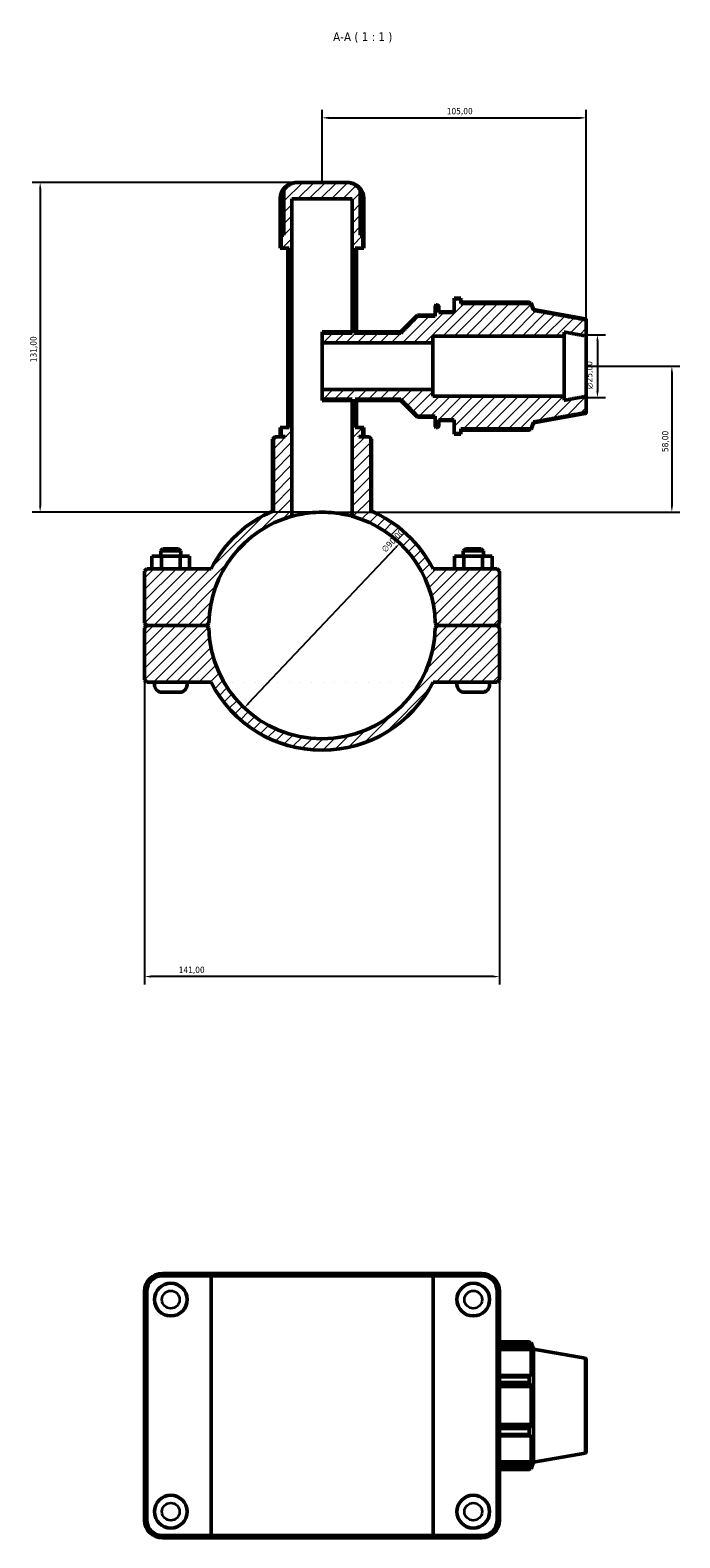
# Model space of a CAD drawing. Header units: millimetres. Extents: x 0 to 904, y -20 to 1297.
# Tile 5 of 5: x 293 to 551, y 699 to 1297. Entities that reach past the tile are written whole.
import ezdxf

# ---------------------------------------------------------------- set-up
doc = ezdxf.new("R2010")
doc.units = ezdxf.units.MM
for name, color, linetype, lineweight in [('Dimension (ISO)', 7, 'Continuous', 25), ('Hatch (ISO)', 7, 'Continuous', 18), ('Symbol (ISO)', 7, 'Continuous', 25), ('Visible (ISO)', 7, 'Continuous', 50), ('Visible Narrow (ISO)', 7, 'Continuous', 35)]:
    doc.layers.add(name, color=color, linetype=linetype, lineweight=lineweight)
doc.styles.add('Label Text (ISO)', font='tahoma.ttf')
doc.styles.add('Note Text (ISO)', font='tahoma.ttf')
doc.dimstyles.new('Default (ISO)', dxfattribs={"dimtxt": 2.5, "dimasz": 2.5, "dimexe": 3.175, "dimexo": 0, "dimgap": 0.762, "dimtad": 1, "dimrnd": 1e-08, "dimzin": 0, "dimtxsty": 'Note Text (ISO)', "dimcen": 0.09, "dimdle": 10, "dimclrd": 256, "dimclre": 256, "dimclrt": 256, "dimazin": 0, "dimtfac": 1.40208, "dimtmove": 0, "dimatfit": 3, "dimfxl": 1, "dimtolj": 1, "dimtzin": 0, "dimlwd": -1, "dimlwe": -1, "dimarcsym": 0})

# ---------------------------------------------------------------- blocks, each defined once
blk = doc.blocks.new('*D7')
at = {"layer": 'Defpoints', "color": 0, "transparency": 16777216}
for p in [(399.88, 1236.79), (297.28, 1105.79), (409.31, 1105.79)]:
    blk.add_point(p, dxfattribs=at)
at = {"layer": 'Dimension (ISO)', "transparency": 16777216}
for p, q in [((399.88, 1236.79), (294.11, 1236.79)), ((297.28, 1234.29), (297.28, 1108.29)), ((409.31, 1105.79), (294.11, 1105.79))]:
    blk.add_line(p, q, dxfattribs=at)
for points in [[(296.86, 1234.29), (297.7, 1234.29), (297.28, 1236.79)], [(296.86, 1108.29), (297.7, 1108.29), (297.28, 1105.79)]]:
    blk.add_solid(points, dxfattribs=at)
at = {"layer": 'Dimension (ISO)', "color": 232, "true_color": 0xca0064, "transparency": 16777216, "insert": (293.35, 1165.34), "char_height": 2.5, "attachment_point": 1, "rotation": 90, "style": 'Note Text (ISO)'}
blk.add_mtext('\\A1;131,00', dxfattribs=at)
blk = doc.blocks.new('*D8')
at = {"layer": 'Defpoints', "color": 0, "transparency": 16777216}
for p in [(514.28, 1176.29), (514.28, 1151.29), (518.71, 1151.29)]:
    blk.add_point(p, dxfattribs=at)
at = {"layer": 'Dimension (ISO)', "transparency": 16777216}
for p, q in [((514.28, 1176.29), (521.88, 1176.29)), ((518.71, 1173.79), (518.71, 1153.79)), ((514.28, 1151.29), (521.88, 1151.29))]:
    blk.add_line(p, q, dxfattribs=at)
for points in [[(518.29, 1173.79), (519.13, 1173.79), (518.71, 1176.29)], [(518.29, 1153.79), (519.13, 1153.79), (518.71, 1151.29)]]:
    blk.add_solid(points, dxfattribs=at)
at = {"layer": 'Dimension (ISO)', "color": 232, "true_color": 0xca0064, "transparency": 16777216, "insert": (514.19, 1154.74), "char_height": 2.5, "attachment_point": 1, "rotation": 90, "style": 'Note Text (ISO)'}
blk.add_mtext('\\A1;\\fAIGDT|b0|i0;\\H2.5000;\\ln\\fTahoma|b0|i0;\\H2.5000;25,00', dxfattribs=at)
blk = doc.blocks.new('*D9')
at = {"layer": 'Defpoints', "color": 0, "transparency": 16777216}
for p in [(440.19, 1093.5), (378.38, 1028.08)]:
    blk.add_point(p, dxfattribs=at)
at = {"layer": 'Dimension (ISO)', "transparency": 16777216}
blk.add_line((380.09, 1029.9), (438.47, 1091.68), dxfattribs=at)
for points in [[(438.17, 1091.97), (438.77, 1091.4), (440.19, 1093.5)], [(379.79, 1030.19), (380.4, 1029.61), (378.38, 1028.08)]]:
    blk.add_solid(points, dxfattribs=at)
at = {"layer": 'Dimension (ISO)', "color": 232, "true_color": 0xca0064, "transparency": 16777216, "insert": (432.68, 1091.35), "char_height": 2.5, "attachment_point": 1, "rotation": 46.62502, "style": 'Note Text (ISO)'}
blk.add_mtext('\\A1;∅90,00', dxfattribs=at)
blk = doc.blocks.new('*D10')
at = {"layer": 'Defpoints', "color": 0, "transparency": 16777216}
for p in [(514.28, 1163.79), (409.31, 1105.79), (548.28, 1105.79)]:
    blk.add_point(p, dxfattribs=at)
at = {"layer": 'Dimension (ISO)', "transparency": 16777216}
for p, q in [((514.28, 1163.79), (551.46, 1163.79)), ((548.28, 1161.29), (548.28, 1108.29)), ((409.31, 1105.79), (551.46, 1105.79))]:
    blk.add_line(p, q, dxfattribs=at)
for points in [[(547.86, 1161.29), (548.7, 1161.29), (548.28, 1163.79)], [(547.86, 1108.29), (548.7, 1108.29), (548.28, 1105.79)]]:
    blk.add_solid(points, dxfattribs=at)
at = {"layer": 'Dimension (ISO)', "color": 232, "true_color": 0xca0064, "transparency": 16777216, "insert": (544.34, 1129.69), "char_height": 2.5, "attachment_point": 1, "rotation": 90, "style": 'Note Text (ISO)'}
blk.add_mtext('\\A1;58,00', dxfattribs=at)
blk = doc.blocks.new('*D11')
at = {"layer": 'Defpoints', "color": 0, "transparency": 16777216}
for p in [(514.28, 1262.4), (409.28, 1236.79), (514.28, 1176.29)]:
    blk.add_point(p, dxfattribs=at)
at = {"layer": 'Dimension (ISO)', "transparency": 16777216}
for p, q in [((409.28, 1236.79), (409.28, 1265.58)), ((514.28, 1176.29), (514.28, 1265.58)), ((411.78, 1262.4), (511.78, 1262.4))]:
    blk.add_line(p, q, dxfattribs=at)
for points in [[(411.78, 1262.82), (411.78, 1261.99), (409.28, 1262.4)], [(511.78, 1262.82), (511.78, 1261.99), (514.28, 1262.4)]]:
    blk.add_solid(points, dxfattribs=at)
at = {"layer": 'Dimension (ISO)', "color": 232, "true_color": 0xca0064, "transparency": 16777216, "insert": (458.83, 1266.34), "char_height": 2.5, "attachment_point": 1, "style": 'Note Text (ISO)'}
blk.add_mtext('\\A1;105,00', dxfattribs=at)
blk = doc.blocks.new('*D12')
at = {"layer": 'Defpoints', "color": 0, "transparency": 16777216}
for p in [(338.78, 1061.74), (479.78, 1061.74), (338.78, 921.39)]:
    blk.add_point(p, dxfattribs=at)
at = {"layer": 'Dimension (ISO)', "transparency": 16777216}
for p, q in [((338.78, 1061.74), (338.78, 918.22)), ((479.78, 1061.74), (479.78, 918.22)), ((477.28, 921.39), (341.28, 921.39))]:
    blk.add_line(p, q, dxfattribs=at)
for points in [[(341.28, 921.81), (341.28, 920.98), (338.78, 921.39)], [(477.28, 921.81), (477.28, 920.98), (479.78, 921.39)]]:
    blk.add_solid(points, dxfattribs=at)
at = {"layer": 'Dimension (ISO)', "color": 232, "true_color": 0xca0064, "transparency": 16777216, "insert": (352.33, 925.33), "char_height": 2.5, "attachment_point": 1, "style": 'Note Text (ISO)'}
blk.add_mtext('\\A1;141,00', dxfattribs=at)

msp = doc.modelspace()

# ---------------------------------------------------------------- hatches: boundary and pattern name
at = {"layer": 'Hatch (ISO)'}
h = msp.add_hatch(dxfattribs=at)
h.set_pattern_fill('ANSI31', color=256, scale=25.4, style=0)
h.set_pattern_definition([(45, (0, 0), (-2.245064, 2.245064), [])])
edge = h.paths.add_edge_path()
edge.add_ellipse((409.281, 1060.793), major_axis=(44.99, -0.95), ratio=1, start_angle=182.419193, end_angle=360)
edge.add_line((454.271, 1059.843), (455.181, 1060.743))
edge.add_line((455.181, 1060.743), (478.881, 1060.743))
edge.add_line((478.881, 1060.743), (479.781, 1059.843))
edge.add_line((479.781, 1059.843), (479.781, 1039.193))
edge.add_line((479.781, 1039.193), (478.881, 1038.293))
edge.add_line((478.881, 1038.293), (453.372, 1038.293))
edge.add_ellipse((409.281, 1060.793), major_axis=(-44.091, -22.5), ratio=1, start_angle=0, end_angle=125.928616, ccw=False)
edge.add_line((365.19, 1038.293), (339.681, 1038.293))
edge.add_line((339.681, 1038.293), (338.781, 1039.193))
edge.add_line((338.781, 1039.193), (338.781, 1059.843))
edge.add_line((338.781, 1059.843), (339.681, 1060.743))
edge.add_line((339.681, 1060.743), (363.381, 1060.743))
edge.add_line((363.381, 1060.743), (364.291, 1059.843))
edge = h.paths.add_edge_path()
edge.add_spline(control_points=[(428.617, 1134.893), (428.147, 1135.354), (427.699, 1135.793)], knot_values=[0, 0, 0, 0.1285065, 0.1285065, 0.1285065], weights=[1, 1.0002843, 1], degree=2, periodic=0)
edge.add_line((427.699, 1135.793), (423.964, 1135.793))
edge.add_line((423.964, 1135.793), (423.964, 1135.893))
edge.add_line((423.964, 1135.893), (425.522, 1135.893))
edge.add_line((425.522, 1135.893), (425.522, 1139.393))
edge.add_line((425.522, 1139.393), (422.396, 1139.393))
edge.add_line((422.396, 1139.393), (422.396, 1150.678))
edge.add_line((422.396, 1150.678), (440.562, 1150.678))
edge.add_spline(control_points=[(440.562, 1150.678), (443.191, 1147.946), (447.181, 1143.886)], knot_values=[0, 0, 0, 0.9483428, 0.9483428, 0.9483428], weights=[1, 1.0207162, 1], degree=2, periodic=0)
edge.add_line((447.181, 1143.886), (454.181, 1143.886))
edge.add_line((454.181, 1143.886), (454.181, 1140.284))
edge.add_spline(control_points=[(454.181, 1140.284), (454.181, 1140.222), (454.196, 1140.148), (454.243, 1140.032), (454.285, 1139.97), (454.372, 1139.882), (454.434, 1139.84), (454.547, 1139.793), (454.62, 1139.778), (454.681, 1139.778)], knot_values=[-0.0745001, -0.0745001, -0.0745001, -0.0745001, -0.0556868, -0.0556868, -0.0369944, -0.0369944, -0.0184412, -0.0184412, 0, 0, 0, 0], degree=3, periodic=0)
edge.add_line((454.681, 1139.778), (455.181, 1139.778))
edge.add_spline(control_points=[(455.181, 1139.778), (455.243, 1139.778), (455.315, 1139.793), (455.429, 1139.84), (455.49, 1139.882), (455.578, 1139.97), (455.619, 1140.032), (455.667, 1140.148), (455.681, 1140.222), (455.681, 1140.284)], knot_values=[0, 0, 0, 0, 0.0184412, 0.0184412, 0.0369944, 0.0369944, 0.0556868, 0.0556868, 0.0745001, 0.0745001, 0.0745001, 0.0745001], degree=3, periodic=0)
edge.add_line((455.681, 1140.284), (455.681, 1142.515))
edge.add_line((455.681, 1142.515), (461.781, 1142.515))
edge.add_line((461.781, 1142.515), (461.781, 1137.05))
edge.add_line((461.781, 1137.05), (464.481, 1137.05))
edge.add_line((464.481, 1137.05), (464.481, 1138.959))
edge.add_line((464.481, 1138.959), (492.314, 1138.959))
edge.add_spline(control_points=[(492.314, 1138.959), (492.825, 1140.379), (493.281, 1141.649)], knot_values=[0.1920831, 0.1920831, 0.1920831, 0.488849, 0.488849, 0.488849], weights=[1.0020772, 1.0026432, 1], degree=2, periodic=0)
edge.add_spline(control_points=[(493.281, 1141.649), (504.51, 1143.657), (513.868, 1145.34)], knot_values=[0, 0, 0, 2.091505, 2.091505, 2.091505], weights=[1, 1.0040219, 1], degree=2, periodic=0)
edge.add_spline(control_points=[(513.868, 1145.34), (513.904, 1145.347), (513.94, 1145.358), (514.028, 1145.395), (514.09, 1145.436), (514.177, 1145.525), (514.219, 1145.588), (514.267, 1145.705), (514.281, 1145.779), (514.281, 1145.843)], knot_values=[0.0082574, 0.0082574, 0.0082574, 0.0082574, 0.0183928, 0.0183928, 0.0369736, 0.0369736, 0.0557906, 0.0557906, 0.0748164, 0.0748164, 0.0748164, 0.0748164], degree=3, periodic=0)
edge.add_line((514.281, 1145.843), (514.281, 1151.858))
edge.add_spline(control_points=[(514.281, 1151.858), (510.182, 1151.101), (505.531, 1150.25)], knot_values=[0, 0, 0, 0.8896412, 0.8896412, 0.8896412], weights=[1, 1.0018387, 1], degree=2, periodic=0)
edge.add_line((505.531, 1150.25), (505.531, 1151.858))
edge.add_line((505.531, 1151.858), (453.281, 1151.858))
edge.add_line((453.281, 1151.858), (453.281, 1154.508))
edge.add_line((453.281, 1154.508), (409.281, 1154.508))
edge.add_line((409.281, 1154.508), (409.281, 1150.678))
edge.add_line((409.281, 1150.678), (421.216, 1150.678))
edge.add_line((421.216, 1150.678), (421.216, 1104.181))
edge.add_ellipse((409.281, 1060.793), major_axis=(11.935, 43.388), ratio=1, start_angle=286.589944, end_angle=360, ccw=False)
edge.add_line((454.271, 1061.743), (455.181, 1060.843))
edge.add_line((455.181, 1060.843), (478.881, 1060.843))
edge.add_line((478.881, 1060.843), (479.781, 1061.743))
edge.add_line((479.781, 1061.743), (479.781, 1082.393))
edge.add_line((479.781, 1082.393), (478.881, 1083.293))
edge.add_line((478.881, 1083.293), (453.372, 1083.293))
edge.add_ellipse((409.281, 1060.793), major_axis=(44.091, 22.5), ratio=1, start_angle=0, end_angle=39.971505)
edge.add_line((428.617, 1106.36), (428.617, 1134.893))
edge = h.paths.add_edge_path()
edge.add_spline(control_points=[(390.863, 1135.793), (390.415, 1135.354), (389.946, 1134.893)], knot_values=[0, 0, 0, 0.1285065, 0.1285065, 0.1285065], weights=[1, 1.0002843, 1], degree=2, periodic=0)
edge.add_line((389.946, 1134.893), (389.946, 1106.36))
edge.add_ellipse((409.281, 1060.793), major_axis=(-19.335, 45.567), ratio=1, start_angle=0, end_angle=39.971505)
edge.add_line((365.19, 1083.293), (339.681, 1083.293))
edge.add_line((339.681, 1083.293), (338.781, 1082.393))
edge.add_line((338.781, 1082.393), (338.781, 1061.743))
edge.add_line((338.781, 1061.743), (339.681, 1060.843))
edge.add_line((339.681, 1060.843), (363.381, 1060.843))
edge.add_line((363.381, 1060.843), (364.291, 1061.743))
edge.add_ellipse((409.281, 1060.793), major_axis=(-44.99, 0.95), ratio=1, start_angle=286.589944, end_angle=360, ccw=False)
edge.add_line((397.346, 1104.181), (397.346, 1230.243))
edge.add_line((397.346, 1230.243), (421.216, 1230.243))
edge.add_line((421.216, 1230.243), (421.216, 1176.908))
edge.add_line((421.216, 1176.908), (409.281, 1176.908))
edge.add_line((409.281, 1176.908), (409.281, 1173.077))
edge.add_line((409.281, 1173.077), (453.281, 1173.077))
edge.add_line((453.281, 1173.077), (453.281, 1175.728))
edge.add_line((453.281, 1175.728), (505.531, 1175.728))
edge.add_line((505.531, 1175.728), (505.531, 1177.335))
edge.add_spline(control_points=[(505.531, 1177.335), (510.182, 1176.485), (514.281, 1175.728)], knot_values=[0, 0, 0, 0.8896412, 0.8896412, 0.8896412], weights=[1, 1.0018387, 1], degree=2, periodic=0)
edge.add_line((514.281, 1175.728), (514.281, 1181.743))
edge.add_spline(control_points=[(514.281, 1181.743), (514.281, 1181.806), (514.267, 1181.881), (514.219, 1181.998), (514.177, 1182.06), (514.09, 1182.149), (514.028, 1182.191), (513.94, 1182.228), (513.904, 1182.239), (513.868, 1182.245)], knot_values=[0.2245249, 0.2245249, 0.2245249, 0.2245249, 0.2435507, 0.2435507, 0.2623677, 0.2623677, 0.2809485, 0.2809485, 0.2910839, 0.2910839, 0.2910839, 0.2910839], degree=3, periodic=0)
edge.add_spline(control_points=[(513.868, 1182.245), (504.51, 1183.928), (493.281, 1185.936)], knot_values=[0, 0, 0, 2.091505, 2.091505, 2.091505], weights=[1, 1.0040219, 1], degree=2, periodic=0)
edge.add_spline(control_points=[(493.281, 1185.936), (492.825, 1187.206), (492.314, 1188.626)], knot_values=[0, 0, 0, 0.2967659, 0.2967659, 0.2967659], weights=[1, 1.0026432, 1.0020772], degree=2, periodic=0)
edge.add_line((492.314, 1188.626), (464.481, 1188.626))
edge.add_line((464.481, 1188.626), (464.481, 1190.536))
edge.add_line((464.481, 1190.536), (461.781, 1190.536))
edge.add_line((461.781, 1190.536), (461.781, 1185.071))
edge.add_line((461.781, 1185.071), (455.681, 1185.071))
edge.add_line((455.681, 1185.071), (455.681, 1187.301))
edge.add_spline(control_points=[(455.681, 1187.301), (455.681, 1187.364), (455.667, 1187.438), (455.619, 1187.553), (455.578, 1187.615), (455.49, 1187.704), (455.429, 1187.745), (455.315, 1187.793), (455.243, 1187.807), (455.181, 1187.807)], knot_values=[-0.0745001, -0.0745001, -0.0745001, -0.0745001, -0.0556868, -0.0556868, -0.0369944, -0.0369944, -0.0184412, -0.0184412, 0, 0, 0, 0], degree=3, periodic=0)
edge.add_line((455.181, 1187.807), (454.681, 1187.807))
edge.add_spline(control_points=[(454.681, 1187.807), (454.62, 1187.807), (454.547, 1187.793), (454.434, 1187.745), (454.372, 1187.704), (454.285, 1187.615), (454.243, 1187.553), (454.196, 1187.438), (454.181, 1187.364), (454.181, 1187.301)], knot_values=[0, 0, 0, 0, 0.0184412, 0.0184412, 0.0369944, 0.0369944, 0.0556868, 0.0556868, 0.0745001, 0.0745001, 0.0745001, 0.0745001], degree=3, periodic=0)
edge.add_line((454.181, 1187.301), (454.181, 1183.699))
edge.add_line((454.181, 1183.699), (447.181, 1183.699))
edge.add_spline(control_points=[(447.181, 1183.699), (443.191, 1179.64), (440.562, 1176.908)], knot_values=[0, 0, 0, 0.9483428, 0.9483428, 0.9483428], weights=[1, 1.0207162, 1], degree=2, periodic=0)
edge.add_line((440.562, 1176.908), (422.396, 1176.908))
edge.add_line((422.396, 1176.908), (422.396, 1210.593))
edge.add_line((422.396, 1210.593), (425.522, 1210.593))
edge.add_line((425.522, 1210.593), (425.522, 1215.793))
edge.add_line((425.522, 1215.793), (424.457, 1215.793))
edge.add_line((424.457, 1215.793), (424.457, 1233.779))
edge.add_spline(control_points=[(424.457, 1233.779), (424.441, 1233.802), (424.426, 1233.825), (424.163, 1234.213), (423.876, 1234.551), (423.292, 1235.126), (422.939, 1235.414), (422.182, 1235.909), (421.777, 1236.117), (420.988, 1236.436), (420.531, 1236.575), (419.597, 1236.753), (419.12, 1236.793), (418.684, 1236.793)], knot_values=[2.3813082, 2.3813082, 2.3813082, 2.3813082, 2.3889484, 2.3889484, 2.5103418, 2.5103418, 2.6348206, 2.6348206, 2.7592995, 2.7592995, 2.8900911, 2.8900911, 3.0208827, 3.0208827, 3.0208827, 3.0208827], degree=3, periodic=0)
edge.add_line((418.684, 1236.793), (399.879, 1236.793))
edge.add_spline(control_points=[(399.879, 1236.793), (399.443, 1236.793), (398.966, 1236.753), (398.032, 1236.575), (397.574, 1236.436), (396.786, 1236.117), (396.38, 1235.909), (395.623, 1235.414), (395.271, 1235.126), (394.687, 1234.551), (394.4, 1234.213), (394.136, 1233.825), (394.121, 1233.802), (394.106, 1233.779)], knot_values=[5.0907128, 5.0907128, 5.0907128, 5.0907128, 5.2215044, 5.2215044, 5.3522961, 5.3522961, 5.4767749, 5.4767749, 5.6012538, 5.6012538, 5.7226471, 5.7226471, 5.7302873, 5.7302873, 5.7302873, 5.7302873], degree=3, periodic=0)
edge.add_line((394.106, 1233.779), (394.106, 1215.793))
edge.add_line((394.106, 1215.793), (393.041, 1215.793))
edge.add_line((393.041, 1215.793), (393.041, 1210.593))
edge.add_line((393.041, 1210.593), (396.166, 1210.593))
edge.add_line((396.166, 1210.593), (396.166, 1139.393))
edge.add_line((396.166, 1139.393), (393.041, 1139.393))
edge.add_line((393.041, 1139.393), (393.041, 1135.893))
edge.add_line((393.041, 1135.893), (394.598, 1135.893))
edge.add_line((394.598, 1135.893), (394.598, 1135.793))
edge.add_line((394.598, 1135.793), (390.863, 1135.793))

# ---------------------------------------------------------------- linework, layer by layer
at = {"layer": 'Visible (ISO)'}
for p, q in [((394.106, 1233.779), (394.106, 1215.793)), ((399.879, 1236.793), (399.171, 1236.793)), ((418.684, 1236.793), (399.879, 1236.793)), ((419.391, 1236.793), (418.684, 1236.793)), ((424.457, 1215.793), (424.457, 1233.779)), ((392.621, 1210.593), (392.621, 1230.243)), ((392.666, 1215.793), (392.666, 1230.243)), ((397.346, 1104.181), (397.346, 1230.243)), ((397.346, 1230.243), (421.216, 1230.243)), ((421.216, 1230.243), (421.216, 1176.908)), ((425.896, 1230.243), (425.896, 1215.793)), ((425.941, 1210.593), (425.941, 1230.243)), ((392.666, 1215.793), (393.041, 1215.793)), ((394.106, 1215.793), (393.041, 1215.793)), ((393.041, 1215.793), (393.041, 1210.593)), ((425.522, 1215.793), (424.457, 1215.793)), ((425.522, 1210.593), (425.522, 1215.793)), ((425.522, 1215.793), (425.896, 1215.793)), ((393.041, 1210.593), (392.621, 1210.593)), ((393.041, 1210.593), (396.166, 1210.593)), ((395.65, 1139.393), (395.65, 1210.593)), ((396.166, 1210.593), (396.166, 1139.393)), ((422.396, 1176.908), (422.396, 1210.593)), ((422.396, 1210.593), (425.522, 1210.593)), ((422.912, 1177.424), (422.912, 1210.593)), ((425.941, 1210.593), (425.522, 1210.593)), ((454.181, 1187.301), (454.181, 1187.593)), ((454.181, 1187.301), (454.181, 1183.699)), ((454.681, 1188.093), (455.181, 1188.093)), ((455.181, 1187.807), (454.681, 1187.807)), ((455.681, 1187.593), (455.681, 1187.301)), ((455.681, 1185.071), (455.681, 1187.301)), ((461.781, 1190.536), (461.781, 1190.793)), ((461.781, 1190.793), (464.481, 1190.793)), ((464.481, 1190.536), (461.781, 1190.536)), ((461.781, 1190.536), (461.781, 1185.071)), ((464.481, 1190.536), (464.481, 1190.793)), ((464.481, 1188.626), (464.481, 1190.536)), ((491.626, 1189.198), (464.481, 1189.198)), ((464.481, 1188.903), (492.314, 1188.903)), ((492.314, 1188.626), (464.481, 1188.626)), ((493.281, 1186.246), (492.314, 1188.903)), ((492.314, 1188.626), (492.314, 1188.903)), ((493.281, 1185.936), (493.281, 1186.246)), ((513.868, 1182.616), (493.281, 1186.246)), ((440.562, 1177.424), (447.181, 1184.043)), ((447.181, 1183.699), (447.181, 1184.043)), ((447.181, 1184.043), (454.181, 1184.043)), ((454.181, 1183.699), (447.181, 1183.699)), ((455.681, 1185.393), (461.781, 1185.393)), ((461.781, 1185.071), (455.681, 1185.071)), ((514.281, 1182.123), (514.281, 1181.743)), ((514.281, 1175.728), (514.281, 1181.743)), ((409.281, 1176.908), (409.281, 1177.424)), ((409.281, 1177.424), (421.216, 1177.424)), ((421.216, 1176.908), (409.281, 1176.908)), ((409.281, 1176.908), (409.281, 1173.077)), ((422.396, 1176.908), (422.912, 1177.424)), ((440.562, 1176.908), (422.396, 1176.908)), ((422.912, 1177.424), (440.562, 1177.424)), ((440.562, 1176.908), (440.562, 1177.424)), ((453.281, 1173.077), (453.281, 1175.728)), ((453.281, 1175.728), (505.531, 1175.728)), ((505.531, 1175.728), (505.531, 1177.335)), ((505.531, 1151.858), (505.531, 1175.728)), ((514.281, 1151.858), (514.281, 1175.728)), ((409.281, 1173.077), (453.281, 1173.077)), ((409.281, 1154.508), (409.281, 1173.077)), ((453.281, 1154.508), (453.281, 1173.077)), ((453.281, 1154.508), (409.281, 1154.508)), ((409.281, 1154.508), (409.281, 1150.678)), ((409.281, 1150.678), (421.216, 1150.678)), ((409.281, 1150.162), (409.281, 1150.678)), ((409.281, 1150.162), (421.216, 1150.162)), ((421.216, 1150.678), (421.216, 1104.181)), ((422.396, 1139.393), (422.396, 1150.678)), ((422.396, 1150.678), (440.562, 1150.678)), ((422.912, 1150.162), (422.396, 1150.678)), ((422.912, 1150.162), (440.562, 1150.162)), ((422.912, 1139.393), (422.912, 1150.162)), ((440.562, 1150.162), (440.562, 1150.678)), ((440.562, 1150.162), (447.181, 1143.543)), ((453.281, 1151.858), (453.281, 1154.508)), ((505.531, 1151.858), (453.281, 1151.858)), ((505.531, 1150.25), (505.531, 1151.858)), ((514.281, 1145.843), (514.281, 1151.858)), ((447.181, 1143.886), (454.181, 1143.886)), ((447.181, 1143.543), (447.181, 1143.886)), ((454.181, 1143.886), (454.181, 1140.284)), ((513.868, 1144.97), (493.281, 1141.34)), ((514.281, 1145.843), (514.281, 1145.462)), ((393.041, 1139.393), (392.621, 1139.393)), ((392.621, 1135.893), (392.621, 1139.393)), ((396.166, 1139.393), (393.041, 1139.393)), ((393.041, 1139.393), (393.041, 1135.893)), ((425.522, 1139.393), (422.396, 1139.393)), ((425.522, 1135.893), (425.522, 1139.393)), ((425.941, 1139.393), (425.522, 1139.393)), ((425.941, 1135.893), (425.941, 1139.393)), ((447.181, 1143.543), (454.181, 1143.543)), ((454.181, 1139.993), (454.181, 1140.284)), ((454.681, 1139.778), (455.181, 1139.778)), ((454.681, 1139.493), (455.181, 1139.493)), ((455.681, 1140.284), (455.681, 1142.515)), ((455.681, 1142.515), (461.781, 1142.515)), ((455.681, 1142.193), (461.781, 1142.193)), ((455.681, 1140.284), (455.681, 1139.993)), ((461.781, 1142.515), (461.781, 1137.05)), ((464.481, 1137.05), (464.481, 1138.959)), ((464.481, 1138.959), (492.314, 1138.959)), ((464.481, 1138.683), (492.314, 1138.683)), ((464.481, 1138.388), (491.626, 1138.388)), ((493.281, 1141.34), (492.314, 1138.683)), ((492.314, 1138.683), (492.314, 1138.959)), ((493.281, 1141.34), (493.281, 1141.649)), ((390.492, 1135.793), (389.592, 1134.893)), ((389.946, 1134.893), (389.592, 1134.893)), ((389.592, 1106.208), (389.592, 1134.893)), ((389.946, 1134.893), (389.946, 1106.36)), ((390.492, 1135.793), (390.863, 1135.793)), ((394.598, 1135.793), (390.863, 1135.793)), ((393.041, 1135.893), (392.621, 1135.893)), ((393.041, 1135.893), (394.598, 1135.893)), ((394.136, 1135.793), (394.136, 1135.893)), ((394.598, 1135.893), (394.598, 1135.793)), ((423.964, 1135.793), (423.964, 1135.893)), ((423.964, 1135.893), (425.522, 1135.893)), ((427.699, 1135.793), (423.964, 1135.793)), ((424.427, 1135.793), (424.427, 1135.893)), ((425.941, 1135.893), (425.522, 1135.893)), ((427.699, 1135.793), (428.07, 1135.793)), ((428.07, 1135.793), (428.97, 1134.893)), ((428.617, 1106.36), (428.617, 1134.893)), ((428.97, 1134.893), (428.617, 1134.893)), ((428.97, 1106.208), (428.97, 1134.893)), ((461.781, 1137.05), (464.481, 1137.05)), ((461.781, 1136.793), (461.781, 1137.05)), ((461.781, 1136.793), (464.481, 1136.793)), ((464.481, 1136.793), (464.481, 1137.05)), ((346.081, 1091.293), (345.181, 1090.393)), ((353.181, 1090.393), (345.181, 1090.393)), ((345.181, 1088.293), (345.181, 1090.393)), ((346.081, 1091.293), (352.281, 1091.293)), ((352.281, 1091.293), (353.181, 1090.393)), ((353.181, 1088.293), (353.181, 1090.393)), ((466.281, 1091.293), (465.381, 1090.393)), ((465.381, 1090.393), (473.381, 1090.393)), ((465.381, 1090.393), (465.381, 1088.293)), ((472.481, 1091.293), (466.281, 1091.293)), ((472.481, 1091.293), (473.381, 1090.393)), ((473.381, 1090.393), (473.381, 1088.293)), ((341.676, 1088.293), (345.463, 1088.293)), ((341.676, 1083.293), (341.676, 1088.293)), ((345.463, 1088.293), (352.969, 1088.293)), ((345.463, 1083.293), (345.463, 1088.293)), ((352.969, 1088.293), (356.687, 1088.293)), ((352.969, 1083.293), (352.969, 1088.293)), ((356.687, 1083.293), (356.687, 1088.293)), ((465.594, 1088.293), (461.876, 1088.293)), ((461.876, 1083.293), (461.876, 1088.293)), ((465.594, 1083.293), (465.594, 1088.293)), ((473.099, 1088.293), (465.594, 1088.293)), ((473.099, 1083.293), (473.099, 1088.293)), ((476.887, 1088.293), (473.099, 1088.293)), ((476.887, 1083.293), (476.887, 1088.293)), ((339.681, 1083.293), (338.781, 1082.393)), ((338.781, 1082.393), (338.781, 1061.743)), ((365.19, 1083.293), (339.681, 1083.293)), ((478.881, 1083.293), (453.372, 1083.293)), ((479.781, 1082.393), (478.881, 1083.293)), ((479.781, 1061.743), (479.781, 1082.393)), ((338.781, 1061.743), (339.681, 1060.843)), ((339.681, 1060.743), (338.781, 1059.843)), ((338.781, 1059.843), (338.781, 1039.193)), ((339.681, 1060.843), (363.381, 1060.843)), ((363.381, 1060.743), (339.681, 1060.743)), ((342.681, 1060.743), (342.681, 1060.843)), ((355.681, 1060.743), (355.681, 1060.843)), ((363.381, 1060.843), (364.291, 1061.743)), ((364.291, 1059.843), (363.381, 1060.743)), ((454.271, 1061.743), (455.181, 1060.843)), ((455.181, 1060.743), (454.271, 1059.843)), ((455.181, 1060.843), (478.881, 1060.843)), ((478.881, 1060.743), (455.181, 1060.743)), ((462.881, 1060.843), (462.881, 1060.743)), ((475.881, 1060.843), (475.881, 1060.743)), ((478.881, 1060.843), (479.781, 1061.743)), ((479.781, 1059.843), (478.881, 1060.743)), ((479.781, 1039.193), (479.781, 1059.843)), ((338.781, 1039.193), (339.681, 1038.293)), ((339.681, 1038.293), (365.19, 1038.293)), ((342.681, 1037.293), (342.681, 1038.293)), ((355.681, 1037.293), (355.681, 1038.293)), ((453.372, 1038.293), (478.881, 1038.293)), ((462.881, 1038.293), (462.881, 1037.293)), ((475.881, 1038.293), (475.881, 1037.293)), ((478.881, 1038.293), (479.781, 1039.193)), ((352.681, 1034.293), (345.681, 1034.293)), ((465.881, 1034.293), (472.881, 1034.293)), ((365.745, 803.501), (345.831, 803.501)), ((345.831, 802.601), (365.19, 802.601)), ((453.372, 802.601), (365.19, 802.601)), ((365.19, 699.401), (365.19, 802.601)), ((365.745, 803.501), (452.817, 803.501)), ((472.731, 803.501), (452.817, 803.501)), ((453.372, 802.601), (472.731, 802.601)), ((453.372, 699.401), (453.372, 802.601)), ((338.781, 796.451), (338.781, 705.551)), ((339.681, 705.551), (339.681, 796.451)), ((478.881, 796.451), (478.881, 705.551)), ((479.781, 705.551), (479.781, 796.451)), ((479.781, 776.406), (491.626, 776.406)), ((491.626, 775.43), (479.781, 775.43)), ((479.781, 773.992), (492.019, 773.992)), ((479.781, 773.274), (492.314, 773.274)), ((491.626, 775.43), (491.626, 776.406)), ((491.797, 776.111), (492.314, 776.111)), ((492.314, 774.949), (492.019, 775.721)), ((492.019, 773.992), (492.314, 773.274)), ((492.314, 774.949), (492.314, 776.111)), ((493.281, 773.454), (492.314, 776.111)), ((492.314, 762.595), (492.314, 773.274)), ((493.281, 728.548), (493.281, 773.454)), ((513.868, 769.824), (493.281, 773.454)), ((514.281, 769.331), (514.281, 732.67)), ((492.019, 762.969), (479.781, 762.969)), ((479.781, 762.5), (491.626, 762.5)), ((491.626, 760.143), (491.626, 762.5)), ((492.314, 762.595), (492.019, 762.969)), ((491.626, 760.143), (479.781, 760.143)), ((479.781, 758.795), (492.019, 758.795)), ((479.781, 758.552), (492.314, 758.552)), ((492.019, 758.795), (492.314, 758.552)), ((492.314, 743.45), (492.314, 758.552)), ((479.781, 743.45), (492.314, 743.45)), ((492.019, 743.206), (479.781, 743.206)), ((492.314, 743.45), (492.019, 743.206)), ((479.781, 741.858), (491.626, 741.858)), ((491.626, 739.501), (479.781, 739.501)), ((479.781, 739.032), (492.019, 739.032)), ((491.626, 739.501), (491.626, 741.858)), ((492.019, 739.032), (492.314, 739.406)), ((492.314, 728.728), (492.314, 739.406)), ((513.868, 732.178), (493.281, 728.548)), ((479.781, 728.728), (492.314, 728.728)), ((492.019, 728.009), (479.781, 728.009)), ((479.781, 726.572), (491.626, 726.572)), ((491.626, 725.596), (479.781, 725.596)), ((491.626, 725.596), (491.626, 726.572)), ((491.797, 725.891), (492.314, 725.891)), ((492.314, 728.728), (492.019, 728.009)), ((492.019, 726.28), (492.314, 727.053)), ((493.281, 728.548), (492.314, 725.891)), ((492.314, 725.891), (492.314, 727.053)), ((365.19, 699.401), (345.831, 699.401)), ((345.831, 698.501), (365.745, 698.501)), ((365.19, 699.401), (453.372, 699.401)), ((452.817, 698.501), (365.745, 698.501)), ((452.817, 698.501), (472.731, 698.501)), ((472.731, 699.401), (453.372, 699.401))]:
    msp.add_line(p, q, dxfattribs=at)
for centre in [(349.181, 793.101), (469.381, 793.101), (349.181, 708.901), (469.381, 708.901)]:
    msp.add_circle(centre, 6.5, dxfattribs=at)
for centre, radius, start, end in [((399.171, 1230.243), 6.55, 90, 180), ((419.391, 1230.243), 6.55, 0, 90), ((454.681, 1187.593), 0.5, 90, 180), ((455.181, 1187.593), 0.5, 0, 90), ((513.781, 1182.123), 0.5, 0, 80), ((513.781, 1145.462), 0.5, 280, 0), ((454.681, 1139.993), 0.5, 180, 270), ((455.181, 1139.993), 0.5, 270, 0), ((409.281, 1060.793), 45, 105.380348, 178.790403), ((409.281, 1060.793), 49.5, 112.992803, 152.964308), ((409.281, 1060.793), 45, 1.209597, 74.619652), ((409.281, 1060.793), 49.5, 27.035692, 67.007197), ((409.281, 1060.793), 45, 181.209597, 358.790403), ((345.681, 1037.293), 3, 180, 270), ((352.681, 1037.293), 3, 270, 0), ((409.281, 1060.793), 49.5, 207.035692, 332.964308), ((465.881, 1037.293), 3, 180, 270), ((472.881, 1037.293), 3, 270, 0), ((345.831, 796.451), 7.05, 90, 180), ((345.831, 796.451), 6.15, 90, 180), ((472.731, 796.451), 7.05, 0, 90), ((472.731, 796.451), 6.15, 0, 90), ((513.781, 769.331), 0.5, 0, 80), ((513.781, 732.67), 0.5, 280, 0), ((345.831, 705.551), 7.05, 180, 270), ((345.831, 705.551), 6.15, 180, 270), ((472.731, 705.551), 7.05, 270, 0), ((472.731, 705.551), 6.15, 270, 0)]:
    msp.add_arc(centre, radius, start, end, dxfattribs=at)
for points, knots in [([(392.666, 1230.243), (392.666, 1230.566), (392.701, 1230.948), (392.822, 1231.61), (392.941, 1232.002), (393.238, 1232.714), (393.495, 1233.121), (393.843, 1233.53), (393.974, 1233.664), (394.106, 1233.779)], [0.87593585, 0.87593585, 0.87593585, 0.87593585, 0.97294956, 0.97294956, 1.08740555, 1.08740555, 1.25122904, 1.25122904, 1.32999157, 1.32999157, 1.32999157, 1.32999157]), ([(399.879, 1236.793), (399.443, 1236.793), (398.966, 1236.753), (398.032, 1236.575), (397.574, 1236.436), (396.786, 1236.117), (396.38, 1235.909), (395.623, 1235.414), (395.271, 1235.126), (394.687, 1234.551), (394.4, 1234.213), (394.136, 1233.825), (394.121, 1233.802), (394.106, 1233.779)], [5.0907128, 5.0907128, 5.0907128, 5.0907128, 5.22150443, 5.22150443, 5.35229607, 5.35229607, 5.47677492, 5.47677492, 5.60125376, 5.60125376, 5.72264714, 5.72264714, 5.73028734, 5.73028734, 5.73028734, 5.73028734]), ([(424.457, 1233.779), (424.441, 1233.802), (424.426, 1233.825), (424.163, 1234.213), (423.876, 1234.551), (423.292, 1235.126), (422.939, 1235.414), (422.182, 1235.909), (421.777, 1236.117), (420.988, 1236.436), (420.531, 1236.575), (419.597, 1236.753), (419.12, 1236.793), (418.684, 1236.793)], [2.38130819, 2.38130819, 2.38130819, 2.38130819, 2.38894839, 2.38894839, 2.51034177, 2.51034177, 2.63482062, 2.63482062, 2.75929947, 2.75929947, 2.8900911, 2.8900911, 3.02088273, 3.02088273, 3.02088273, 3.02088273]), ([(424.457, 1233.779), (424.588, 1233.664), (424.719, 1233.53), (425.068, 1233.121), (425.325, 1232.714), (425.622, 1232.002), (425.74, 1231.61), (425.861, 1230.948), (425.896, 1230.566), (425.896, 1230.243)], [2.17375182, 2.17375182, 2.17375182, 2.17375182, 2.25251435, 2.25251435, 2.41633784, 2.41633784, 2.53079383, 2.53079383, 2.62780754, 2.62780754, 2.62780754, 2.62780754]), ([(454.681, 1187.807), (454.62, 1187.807), (454.547, 1187.793), (454.434, 1187.745), (454.372, 1187.704), (454.285, 1187.615), (454.243, 1187.553), (454.196, 1187.438), (454.181, 1187.364), (454.181, 1187.301)], [0, 0, 0, 0, 0.018441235, 0.018441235, 0.036994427, 0.036994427, 0.055686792, 0.055686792, 0.074500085, 0.074500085, 0.074500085, 0.074500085]), ([(455.681, 1187.301), (455.681, 1187.364), (455.667, 1187.438), (455.619, 1187.553), (455.578, 1187.615), (455.49, 1187.704), (455.429, 1187.745), (455.315, 1187.793), (455.243, 1187.807), (455.181, 1187.807)], [-0.074500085, -0.074500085, -0.074500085, -0.074500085, -0.055686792, -0.055686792, -0.036994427, -0.036994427, -0.018441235, -0.018441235, 0, 0, 0, 0]), ([(514.281, 1181.743), (514.281, 1181.806), (514.267, 1181.881), (514.219, 1181.998), (514.177, 1182.06), (514.09, 1182.149), (514.028, 1182.191), (513.94, 1182.228), (513.904, 1182.239), (513.868, 1182.245)], [0.22452488, 0.22452488, 0.22452488, 0.22452488, 0.243550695, 0.243550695, 0.262367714, 0.262367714, 0.280948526, 0.280948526, 0.291083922, 0.291083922, 0.291083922, 0.291083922]), ([(513.868, 1145.34), (513.904, 1145.347), (513.94, 1145.358), (514.028, 1145.395), (514.09, 1145.436), (514.177, 1145.525), (514.219, 1145.588), (514.267, 1145.705), (514.281, 1145.779), (514.281, 1145.843)], [0.008257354, 0.008257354, 0.008257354, 0.008257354, 0.01839275, 0.01839275, 0.036973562, 0.036973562, 0.055790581, 0.055790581, 0.074816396, 0.074816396, 0.074816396, 0.074816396]), ([(454.181, 1140.284), (454.181, 1140.222), (454.196, 1140.148), (454.243, 1140.032), (454.285, 1139.97), (454.372, 1139.882), (454.434, 1139.84), (454.547, 1139.793), (454.62, 1139.778), (454.681, 1139.778)], [-0.074500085, -0.074500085, -0.074500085, -0.074500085, -0.055686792, -0.055686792, -0.036994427, -0.036994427, -0.018441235, -0.018441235, 0, 0, 0, 0]), ([(455.181, 1139.778), (455.243, 1139.778), (455.315, 1139.793), (455.429, 1139.84), (455.49, 1139.882), (455.578, 1139.97), (455.619, 1140.032), (455.667, 1140.148), (455.681, 1140.222), (455.681, 1140.284)], [0, 0, 0, 0, 0.018441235, 0.018441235, 0.036994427, 0.036994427, 0.055686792, 0.055686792, 0.074500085, 0.074500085, 0.074500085, 0.074500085]), ([(421.215, 1104.182), (421.102, 1104.213), (420.972, 1104.248), (420.186, 1104.457), (419.225, 1104.695), (417.015, 1105.137), (415.615, 1105.372), (412.538, 1105.701), (410.86, 1105.793), (407.703, 1105.793), (406.025, 1105.701), (402.947, 1105.372), (401.547, 1105.137), (399.337, 1104.695), (398.377, 1104.457), (397.591, 1104.248), (397.461, 1104.213), (397.348, 1104.182)], [0.364709, 0.364709, 0.364709, 0.364709, 0.4736073, 0.4736073, 0.9472146, 0.9472146, 1.4207194, 1.4207194, 1.8942243, 1.8942243, 2.3677292, 2.3677292, 2.8412341, 2.8412341, 3.3148414, 3.3148414, 3.4237396, 3.4237396, 3.4237396, 3.4237396])]:
    msp.add_open_spline(points, degree=3, knots=knots, dxfattribs=at)
for points, weights in [([(491.797, 1188.903), (491.713, 1189.049), (491.626, 1189.198)], [1.00157248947, 1.00086008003, 1]), ([(493.281, 1185.936), (492.825, 1187.206), (492.314, 1188.626)], [1, 1.00264323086, 1.00207720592]), ([(513.868, 1182.245), (504.51, 1183.928), (493.281, 1185.936)], [1, 1.00402193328, 1]), ([(447.181, 1183.699), (443.191, 1179.64), (440.562, 1176.908)], [1, 1.02071623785, 1]), ([(505.531, 1177.335), (510.182, 1176.485), (514.281, 1175.728)], [1, 1.00183865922, 1]), ([(440.562, 1150.678), (443.191, 1147.946), (447.181, 1143.886)], [1, 1.02071623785, 1]), ([(514.281, 1151.858), (510.182, 1151.101), (505.531, 1150.25)], [1, 1.0018386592, 1]), ([(493.281, 1141.649), (504.51, 1143.657), (513.868, 1145.34)], [1, 1.00402193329, 1]), ([(491.626, 1138.388), (491.713, 1138.536), (491.797, 1138.683)], [1, 1.00086008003, 1.00157248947]), ([(492.314, 1138.959), (492.825, 1140.379), (493.281, 1141.649)], [1.00207720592, 1.00264323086, 1]), ([(390.863, 1135.793), (390.415, 1135.354), (389.946, 1134.893)], [1, 1.00028426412, 1]), ([(428.617, 1134.893), (428.147, 1135.354), (427.699, 1135.793)], [1, 1.00028426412, 1]), ([(491.626, 776.406), (491.831, 776.056), (492.019, 775.721)], [1, 1.00202122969, 1.00322691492]), ([(492.019, 773.992), (491.831, 774.696), (491.626, 775.43)], [1.00322691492, 1.00202122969, 1]), ([(491.626, 762.5), (491.831, 762.74), (492.019, 762.969)], [1, 1.00202122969, 1.00322691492]), ([(492.019, 758.795), (491.831, 759.455), (491.626, 760.143)], [1.00322691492, 1.00202122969, 1]), ([(491.626, 741.858), (491.831, 742.546), (492.019, 743.206)], [1, 1.00202122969, 1.00322691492]), ([(492.019, 739.032), (491.831, 739.262), (491.626, 739.501)], [1.00322691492, 1.00202122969, 1]), ([(491.626, 726.572), (491.831, 727.305), (492.019, 728.009)], [1, 1.00202122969, 1.00322691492]), ([(492.019, 726.28), (491.831, 725.945), (491.626, 725.596)], [1.00322691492, 1.00202122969, 1])]:
    msp.add_rational_spline(points, weights, degree=2, dxfattribs=at)
for points in [[(365.745, 803.501), (365.559, 803.201), (365.374, 802.901), (365.19, 802.601)], [(452.817, 803.501), (453.003, 803.201), (453.188, 802.901), (453.372, 802.601)], [(365.745, 698.501), (365.559, 698.8), (365.374, 699.1), (365.19, 699.401)], [(452.817, 698.501), (453.003, 698.8), (453.188, 699.1), (453.372, 699.401)]]:
    msp.add_open_spline(points, degree=3, dxfattribs=at)
at = {"layer": 'Visible Narrow (ISO)'}
for p, q in [((345.831, 802.646), (345.831, 803.456)), ((472.731, 802.646), (472.731, 803.456)), ((339.636, 796.451), (338.826, 796.451)), ((478.926, 796.451), (479.736, 796.451)), ((513.868, 732.41), (513.868, 769.592)), ((339.636, 705.551), (338.826, 705.551)), ((478.926, 705.551), (479.736, 705.551)), ((345.831, 699.356), (345.831, 698.546)), ((472.731, 699.356), (472.731, 698.546))]:
    msp.add_line(p, q, dxfattribs=at)
for centre in [(349.181, 793.101), (469.381, 793.101), (349.181, 708.901), (469.381, 708.901)]:
    msp.add_circle(centre, 3.5, dxfattribs=at)

# ---------------------------------------------------------------- texts
at = {"layer": 'Symbol (ISO)', "insert": (413.67, 1292.227), "char_height": 3.5, "attachment_point": 7, "style": 'Label Text (ISO)'}
msp.add_mtext('A-A ( 1 : 1 )', dxfattribs=at)

# ---------------------------------------------------------------- dimensions: what is measured, and where the dimension line sits
at = {"layer": 'Dimension (ISO)'}
for base, p1, p2, angle, picture, middle in [((514.281, 1262.403), (409.281, 1236.793), (514.281, 1176.293), 180, '*D11', (463.781, 1262.403)), ((297.281, 1105.792), (399.879, 1236.793), (409.309, 1105.792), 90, '*D7', (297.281, 1170.293)), ((548.281, 1105.792), (514.281, 1163.793), (409.309, 1105.792), 90, '*D10', (548.281, 1133.793)), ((338.781, 921.393), (479.781, 1061.743), (338.781, 1061.743), 180, '*D12', (357.281, 921.393))]:
    dim = msp.add_linear_dim(base=base, p1=p1, p2=p2, angle=angle, dimstyle='Default (ISO)', override={"dimdec": 2, "dimtp": 0, "dimtm": 0, "dimtdec": 2, "dimtofl": 0, "dimatfit": 1}, dxfattribs=at)
    dim.commit()
    dim.dimension.update_dxf_attribs({"geometry": picture, "text_midpoint": middle, "dimtype": 160})
dim = msp.add_linear_dim(base=(518.71, 1151.293), p1=(514.281, 1176.293), p2=(514.281, 1151.293), angle=90, text='\\fAIGDT|b0|i0;\\H2.5000;\\ln\\fTahoma|b0|i0;\\H2.5000;<>', dimstyle='Default (ISO)', override={"dimdec": 2, "dimtp": 0, "dimtm": 0, "dimtdec": 2, "dimtofl": 0, "dimatfit": 1}, dxfattribs=at)
dim.commit()
dim.dimension.update_dxf_attribs({"geometry": '*D8', "text_midpoint": (518.71, 1160.293), "dimtype": 160})
dim = msp.add_diameter_dim_2p(p1=(378.377, 1028.083), p2=(440.186, 1093.502), dimstyle='Default (ISO)', override={"dimdec": 2, "dimlfac": 1, "dimtp": 0, "dimtm": 0, "dimtdec": 2, "dimatfit": 2}, dxfattribs=at)
dim.commit()
dim.dimension.update_dxf_attribs({"geometry": '*D9', "text_midpoint": (439.345, 1092.612), "dimtype": 163})

doc.saveas('drawing.dxf')
